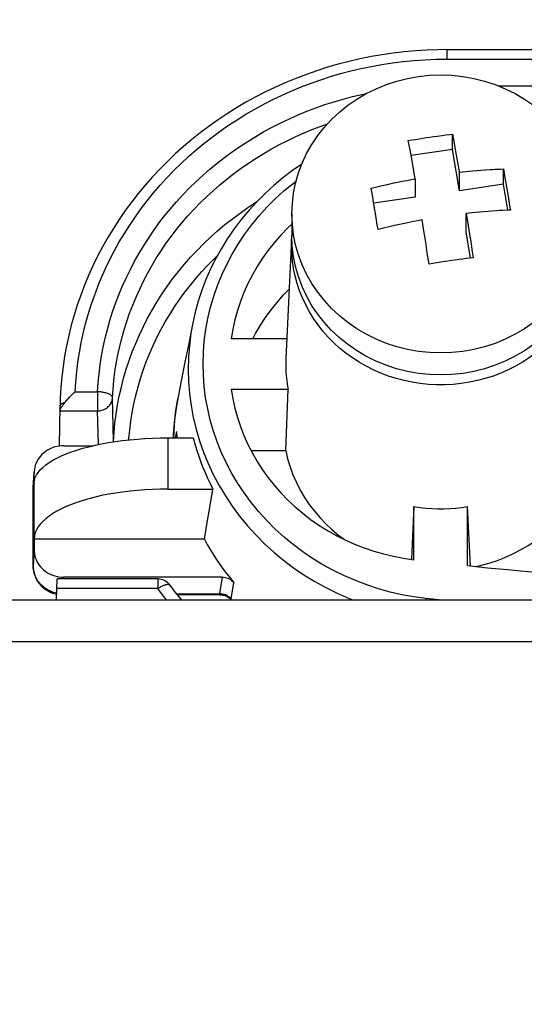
# Model space of a CAD drawing. Header units: centimetres. Extents: x 22052 to 56535, y 76485 to 78519.
# Tile 42 of 235: x 35456.05 to 35457.75, y 77894.75 to 77898.06. Entities that reach past the tile are written whole.
import ezdxf
from ezdxf import colors
from ezdxf.entities.mleader import LeaderData, LeaderLine
from ezdxf.math import Vec2, Vec3

# ---------------------------------------------------------------- set-up
doc = ezdxf.new("R2010")
doc.units = ezdxf.units.CM
doc.layers.add('$_urządzenia', color=250, linetype='Continuous')
doc.layers.add('IS_Opis', color=250, linetype='Continuous', lineweight=9)
doc.styles.add('styl1', font='ARIALN.TTF')

# ---------------------------------------------------------------- blocks, each defined once
blk = doc.blocks.new('A$C92957c0b')
at = {"layer": '$_urządzenia'}
for p, q in [((-31.792, -10.509), (-0.208, -10.509)), ((-31.792, -10.509), (-31.792, -10.83)), ((-31.792, -10.83), (-0.208, -10.83)), ((-30.064, -11.727), (-1.936, -11.727)), ((-32.121, -13.412), (-31.956, -13.39)), ((-31.956, -13.39), (-31.825, -13.374)), ((-31.825, -13.374), (-31.694, -13.359)), ((-31.694, -13.359), (-31.607, -13.349)), ((-31.607, -13.349), (-31.55, -13.653)), ((-31.607, -13.866), (-31.607, -13.349)), ((-33.031, -13.877), (-33.089, -13.565)), ((-32.976, -14.174), (-33.031, -13.877)), ((-31.607, -13.866), (-32.995, -14.069)), ((-31.375, -15.249), (-31.607, -13.866)), ((-31.55, -13.653), (-31.499, -13.929)), ((-32.902, -14.591), (-32.976, -14.174)), ((-31.499, -13.929), (-31.445, -14.234)), ((-31.445, -14.234), (-31.391, -14.541)), ((-31.391, -14.541), (-31.375, -14.629)), ((-29.893, -14.516), (-29.842, -14.814)), ((-29.893, -15.033), (-29.893, -14.516)), ((-32.857, -14.846), (-32.902, -14.591)), ((-32.857, -14.846), (-32.857, -15.466)), ((-31.375, -14.629), (-31.271, -14.618)), ((-31.375, -15.249), (-31.375, -14.629)), ((-31.271, -14.618), (-31.161, -14.606)), ((-31.161, -14.606), (-31.045, -14.595)), ((-31.045, -14.595), (-30.922, -14.583)), ((-30.922, -14.583), (-30.79, -14.572)), ((-30.79, -14.572), (-30.65, -14.561)), ((-30.65, -14.561), (-30.501, -14.549)), ((-29.842, -14.814), (-29.79, -15.118)), ((-34.287, -15.463), (-34.339, -15.165)), ((-29.893, -15.033), (-31.375, -15.249)), ((-29.747, -15.903), (-29.893, -15.033)), ((-29.79, -15.118), (-29.738, -15.427)), ((-34.236, -15.767), (-34.287, -15.463)), ((-32.857, -15.466), (-34.252, -15.67)), ((-34.184, -16.077), (-34.236, -15.767)), ((-37, -16.028), (-37, -16.766)), ((-31.044, -16.002), (-31.143, -16.013)), ((-31.143, -16.013), (-31.091, -16.335)), ((-31.143, -16.633), (-31.143, -16.013)), ((-30.937, -15.991), (-31.044, -16.002)), ((-30.822, -15.979), (-30.937, -15.991)), ((-30.698, -15.968), (-30.822, -15.979)), ((-30.565, -15.956), (-30.698, -15.968)), ((-30.423, -15.944), (-30.565, -15.956)), ((-30.271, -15.933), (-30.423, -15.944)), ((-32.556, -16.658), (-32.625, -16.23)), ((-31.091, -16.335), (-31.041, -16.655)), ((-37.01, -16.873), (-37.008, -16.828)), ((-37.008, -16.828), (-37, -16.738)), ((-32.506, -16.98), (-32.556, -16.658)), ((-30.995, -17.513), (-31.143, -16.633)), ((-31.041, -16.655), (-30.994, -16.956)), ((-37.01, -16.873), (-37.206, -20.878)), ((-37.016, -17.086), (-37.01, -16.873)), ((-32.451, -17.333), (-32.506, -16.98)), ((-30.994, -16.956), (-30.94, -17.305)), ((-32.393, -17.716), (-32.451, -17.333)), ((-30.94, -17.305), (-30.911, -17.499)), ((-32.262, -17.693), (-32.393, -17.716)), ((-32.131, -17.67), (-32.262, -17.693)), ((-32, -17.648), (-32.131, -17.67)), ((-40.328, -19.68), (-40.469, -20.38)), ((-40.328, -19.68), (-40.328, -19.682)), ((-40.469, -20.38), (-40.593, -21.002)), ((-37.174, -20.223), (-39.038, -20.223)), ((-40.593, -21.002), (-40.717, -21.631)), ((-40.717, -21.631), (-40.836, -22.236)), ((-44.28, -21.997), (-43.527, -21.997)), ((-43.527, -21.997), (-43.527, -22.641)), ((-39.038, -21.91), (-37.13, -21.91)), ((-37.21, -23.971), (-37.13, -21.91)), ((-44.814, -23.82), (-44.79, -22.48)), ((-42.994, -23.664), (-43.027, -22.196)), ((-44.793, -22.641), (-43.527, -22.641)), ((-43.501, -23.769), (-43.527, -22.641)), ((-40.972, -23.34), (-40.978, -23.545)), ((-40.977, -23.545), (-40.976, -23.434)), ((-40.878, -23.337), (-40.912, -23.504)), ((-40.878, -23.337), (-40.872, -23.545)), ((-42.994, -23.664), (-42.995, -23.678)), ((-41.164, -23.545), (-40.314, -23.545)), ((-41.164, -23.545), (-41.164, -25.265)), ((-44.665, -23.809), (-44.741, -23.812)), ((-44.665, -23.809), (-43.685, -23.809)), ((-38.376, -23.971), (-37.21, -23.971)), ((-44.897, -24.224), (-44.746, -24.152)), ((-45.691, -25.253), (-45.665, -24.743)), ((-45.69, -25.208), (-45.664, -24.698)), ((-45.664, -24.698), (-45.665, -24.743)), ((-45.665, -25.084), (-45.665, -24.743)), ((-45.664, -25.057), (-45.665, -25.084)), ((-45.664, -26.922), (-45.664, -25.057)), ((-45.69, -25.208), (-45.691, -25.256)), ((-45.691, -25.253), (-45.691, -25.256)), ((-45.691, -27.854), (-45.691, -25.256)), ((-41.164, -25.265), (-39.657, -25.265)), ((-39.751, -25.823), (-39.657, -25.265)), ((-39.845, -26.385), (-39.751, -25.823)), ((-32.904, -25.856), (-32.987, -27.625)), ((-32.904, -27.637), (-32.904, -25.856)), ((-31.096, -27.838), (-31.096, -25.856)), ((-31.003, -27.847), (-31.096, -25.856)), ((-39.939, -26.951), (-39.845, -26.385)), ((-45.665, -26.951), (-45.664, -26.922)), ((-39.939, -26.951), (-45.665, -26.951)), ((-45.665, -26.951), (-45.665, -27.292)), ((-45.665, -27.292), (-45.691, -27.851)), ((-45.691, -27.854), (-45.691, -27.851)), ((-44.904, -29), (-44.892, -28.284)), ((-41.508, -28.284), (-44.892, -28.284)), ((-44.668, -28.284), (-44.665, -28.225)), ((-39.348, -28.225), (-44.665, -28.225)), ((-41.508, -28.284), (-41.508, -28.605)), ((-39.348, -28.225), (-39.43, -28.77)), ((-39.039, -28.954), (-38.954, -28.404)), ((-45.398, -28.509), (-45.443, -28.465)), ((-41.508, -28.605), (-44.897, -28.605)), ((0, -29), (-298.6, -29)), ((-40.877, -28.784), (-39.431, -28.784)), ((-39.399, -28.821), (-40.848, -28.821)), ((-39.43, -28.77), (-39.431, -28.784)), ((-39.071, -28.919), (-39.039, -28.954)), ((-38.998, -29), (-39.039, -28.954)), ((-39.039, -28.961), (-39.039, -28.954)), ((-32.492, -28.944), (-32.499, -29)), ((-31.961, -29), (-32.492, -28.944)), ((0, -30.4), (-300, -30.4))]:
    blk.add_line(p, q, dxfattribs=at)
for points in [[(-31.792, -10.509), (-32.094, -10.513), (-32.472, -10.526), (-32.848, -10.55), (-33.224, -10.584), (-33.598, -10.628), (-33.971, -10.682), (-34.343, -10.746), (-34.712, -10.82), (-35.078, -10.905), (-35.442, -10.999), (-35.803, -11.103), (-36.16, -11.217), (-36.514, -11.341), (-36.864, -11.474), (-37.209, -11.616), (-37.55, -11.768), (-37.886, -11.929), (-38.217, -12.1), (-38.543, -12.279), (-38.862, -12.466), (-39.176, -12.663), (-39.483, -12.868), (-39.784, -13.081), (-40.079, -13.302), (-40.366, -13.531), (-40.646, -13.768), (-40.918, -14.012), (-41.183, -14.264), (-41.44, -14.522), (-41.688, -14.787), (-41.929, -15.059), (-42.161, -15.338), (-42.384, -15.622), (-42.598, -15.913), (-42.803, -16.209), (-42.998, -16.511), (-43.185, -16.817), (-43.361, -17.129), (-43.528, -17.445), (-43.685, -17.766), (-43.833, -18.091), (-43.97, -18.419), (-44.096, -18.751), (-44.213, -19.087), (-44.319, -19.425), (-44.414, -19.766), (-44.499, -20.109), (-44.573, -20.455), (-44.636, -20.802), (-44.689, -21.151), (-44.731, -21.502), (-44.762, -21.853), (-44.782, -22.205), (-44.79, -22.48)], [(-44.28, -21.997), (-44.26, -21.663), (-44.229, -21.333), (-44.189, -21.005), (-44.139, -20.68), (-44.08, -20.358), (-44.01, -20.038), (-43.932, -19.718), (-43.843, -19.4), (-43.745, -19.085), (-43.637, -18.773), (-43.52, -18.463), (-43.394, -18.157), (-43.259, -17.854), (-43.114, -17.555), (-42.961, -17.26), (-42.799, -16.969), (-42.628, -16.682), (-42.448, -16.4), (-42.26, -16.123), (-42.064, -15.85), (-41.86, -15.584), (-41.648, -15.322), (-41.427, -15.066), (-41.2, -14.816), (-40.965, -14.572), (-40.722, -14.335), (-40.473, -14.104), (-40.217, -13.879), (-39.954, -13.661), (-39.684, -13.451), (-39.409, -13.247), (-39.127, -13.051), (-38.84, -12.862), (-38.547, -12.681), (-38.248, -12.507), (-37.945, -12.342), (-37.636, -12.184), (-37.323, -12.035), (-37.006, -11.894), (-36.685, -11.761), (-36.359, -11.637), (-36.03, -11.522), (-35.699, -11.415), (-35.364, -11.317), (-35.025, -11.227), (-34.68, -11.146), (-34.33, -11.073), (-33.977, -11.01), (-33.619, -10.956), (-33.257, -10.911), (-32.893, -10.876), (-32.528, -10.851), (-32.161, -10.835), (-31.792, -10.83)], [(-37, -16.028), (-36.986, -15.679), (-36.944, -15.332), (-36.875, -14.989), (-36.778, -14.652), (-36.654, -14.323), (-36.505, -14.003), (-36.33, -13.694), (-36.131, -13.398), (-35.909, -13.118), (-35.665, -12.853), (-35.401, -12.606), (-35.117, -12.378), (-34.817, -12.171), (-34.5, -11.985), (-34.169, -11.822), (-33.827, -11.683), (-33.474, -11.567), (-33.113, -11.477), (-32.745, -11.412), (-32.374, -11.373), (-32, -11.36)], [(-32, -11.36), (-31.626, -11.373), (-31.255, -11.412), (-30.887, -11.477), (-30.526, -11.567), (-30.173, -11.683), (-29.831, -11.822), (-29.5, -11.985), (-29.183, -12.171), (-28.883, -12.378), (-28.599, -12.606), (-28.335, -12.853), (-28.091, -13.118), (-27.869, -13.398), (-27.67, -13.694), (-27.495, -14.003), (-27.346, -14.323), (-27.222, -14.652), (-27.125, -14.989), (-27.056, -15.332), (-27.014, -15.679), (-27, -16.028)], [(-43.527, -21.997), (-43.507, -21.695), (-43.478, -21.394), (-43.441, -21.094), (-43.394, -20.795), (-43.338, -20.496), (-43.273, -20.199), (-43.199, -19.904), (-43.117, -19.611), (-43.025, -19.32), (-42.925, -19.032), (-42.816, -18.747), (-42.699, -18.465), (-42.574, -18.186), (-42.44, -17.91), (-42.298, -17.639), (-42.147, -17.371), (-41.989, -17.106), (-41.823, -16.847), (-41.649, -16.591), (-41.467, -16.34), (-41.278, -16.094), (-41.081, -15.854), (-40.878, -15.618), (-40.667, -15.388), (-40.45, -15.163), (-40.226, -14.945), (-39.995, -14.732), (-39.758, -14.525), (-39.515, -14.325), (-39.266, -14.131), (-39.011, -13.944), (-38.751, -13.763), (-38.485, -13.59), (-38.215, -13.423), (-37.939, -13.264), (-37.659, -13.112), (-37.374, -12.967), (-37.085, -12.83), (-36.792, -12.7), (-36.496, -12.578), (-36.195, -12.464), (-35.891, -12.358), (-35.584, -12.26), (-35.273, -12.17), (-34.961, -12.088), (-34.648, -12.014), (-34.495, -11.983)], [(-43.027, -22.196), (-43.008, -21.908), (-42.981, -21.62), (-42.945, -21.333), (-42.9, -21.046), (-42.847, -20.761), (-42.785, -20.477), (-42.714, -20.194), (-42.635, -19.914), (-42.547, -19.636), (-42.452, -19.36), (-42.348, -19.087), (-42.236, -18.817), (-42.115, -18.55), (-41.987, -18.287), (-41.851, -18.027), (-41.708, -17.77), (-41.556, -17.518), (-41.397, -17.269), (-41.231, -17.025), (-41.057, -16.785), (-40.876, -16.55), (-40.688, -16.319), (-40.493, -16.094), (-40.292, -15.874), (-40.084, -15.659), (-39.869, -15.45), (-39.649, -15.246), (-39.422, -15.048), (-39.189, -14.857), (-38.951, -14.671), (-38.707, -14.492), (-38.458, -14.319), (-38.204, -14.153), (-37.945, -13.994), (-37.682, -13.841), (-37.414, -13.696), (-37.142, -13.558), (-36.865, -13.426), (-36.585, -13.302), (-36.301, -13.186), (-36.013, -13.077), (-35.804, -13.004)], [(-33.089, -13.565), (-32.969, -13.544), (-32.848, -13.523), (-32.727, -13.503), (-32.606, -13.483), (-32.485, -13.464), (-32.364, -13.446), (-32.243, -13.429), (-32.121, -13.412)], [(-36.667, -14.356), (-36.981, -14.572), (-37.3, -14.814), (-37.608, -15.07), (-37.903, -15.338), (-38.184, -15.618), (-38.451, -15.91), (-38.704, -16.214), (-38.941, -16.527), (-39.164, -16.851), (-39.37, -17.183), (-39.559, -17.524), (-39.732, -17.872), (-39.888, -18.227), (-40.026, -18.589), (-40.146, -18.955), (-40.248, -19.326), (-40.328, -19.682)], [(-30.501, -14.549), (-30.341, -14.539), (-30.257, -14.534), (-30.171, -14.529)], [(-30.171, -14.529), (-29.988, -14.52), (-29.893, -14.516)], [(-34.339, -15.165), (-34.15, -15.119), (-33.967, -15.075), (-33.79, -15.035), (-33.619, -14.997), (-33.454, -14.962), (-33.295, -14.929), (-33.143, -14.899), (-32.997, -14.871), (-32.857, -14.846)], [(-32.492, -28.944), (-32.899, -28.888), (-33.302, -28.815), (-33.7, -28.724), (-34.094, -28.614), (-34.484, -28.487), (-34.865, -28.342), (-35.239, -28.18), (-35.605, -28.001), (-35.96, -27.807), (-36.304, -27.598), (-36.636, -27.373), (-36.957, -27.133), (-37.265, -26.878), (-37.562, -26.608), (-37.844, -26.326), (-38.111, -26.031), (-38.362, -25.724), (-38.597, -25.407), (-38.815, -25.08), (-39.015, -24.742), (-39.198, -24.397), (-39.362, -24.045), (-39.508, -23.684), (-39.634, -23.319), (-39.742, -22.949), (-39.83, -22.574), (-39.898, -22.197), (-39.947, -21.817), (-39.976, -21.435), (-39.985, -21.054), (-39.974, -20.672), (-39.944, -20.29), (-39.894, -19.911), (-39.825, -19.535), (-39.736, -19.162), (-39.628, -18.793), (-39.501, -18.43), (-39.355, -18.072), (-39.191, -17.721), (-39.009, -17.379), (-38.808, -17.044), (-38.592, -16.718), (-38.358, -16.403), (-38.108, -16.098), (-37.843, -15.805), (-37.562, -15.525), (-37.267, -15.256), (-36.959, -15.002), (-36.856, -14.925)], [(-29.738, -15.427), (-29.687, -15.741), (-29.661, -15.899)], [(-42.994, -23.664), (-42.974, -23.358), (-42.945, -23.052), (-42.906, -22.747), (-42.858, -22.443), (-42.799, -22.141), (-42.731, -21.84), (-42.654, -21.542), (-42.567, -21.245), (-42.47, -20.952), (-42.364, -20.661), (-42.249, -20.373), (-42.124, -20.088), (-41.991, -19.807), (-41.848, -19.53), (-41.697, -19.257), (-41.537, -18.989), (-41.369, -18.725), (-41.192, -18.466), (-41.007, -18.212), (-40.814, -17.963), (-40.613, -17.719), (-40.404, -17.482), (-40.188, -17.25), (-39.964, -17.025), (-39.733, -16.805), (-39.496, -16.593), (-39.251, -16.387), (-39.001, -16.188), (-38.743, -15.996), (-38.48, -15.811), (-38.211, -15.634), (-38.181, -15.615)], [(-32, -20.696), (-32.374, -20.683), (-32.745, -20.644), (-33.113, -20.579), (-33.474, -20.488), (-33.827, -20.373), (-34.169, -20.234), (-34.5, -20.07), (-34.817, -19.885), (-35.117, -19.677), (-35.401, -19.45), (-35.665, -19.203), (-35.909, -18.938), (-36.131, -18.657), (-36.33, -18.362), (-36.505, -18.053), (-36.654, -17.733), (-36.778, -17.404), (-36.875, -17.067), (-36.944, -16.724), (-36.986, -16.377), (-37, -16.028)], [(-34.107, -16.549), (-34.133, -16.39), (-34.184, -16.077)], [(-27, -16.028), (-27.014, -16.377), (-27.056, -16.724), (-27.125, -17.067), (-27.222, -17.404), (-27.346, -17.733), (-27.495, -18.053), (-27.67, -18.362), (-27.869, -18.657), (-28.091, -18.938), (-28.335, -19.203), (-28.599, -19.45), (-28.883, -19.677), (-29.183, -19.885), (-29.5, -20.07), (-29.831, -20.234), (-30.173, -20.373), (-30.526, -20.488), (-30.887, -20.579), (-31.255, -20.644), (-31.626, -20.683), (-32, -20.696)], [(-29.938, -15.912), (-30.025, -15.917), (-30.11, -15.922), (-30.271, -15.933)], [(-29.661, -15.899), (-29.756, -15.903), (-29.938, -15.912)], [(-37, -16.369), (-37.138, -16.498), (-37.37, -16.736), (-37.589, -16.985), (-37.796, -17.244), (-37.988, -17.512), (-38.166, -17.788), (-38.33, -18.073), (-38.479, -18.364), (-38.612, -18.661), (-38.73, -18.965), (-38.831, -19.274), (-38.916, -19.586), (-38.985, -19.902), (-39.038, -20.223)], [(-32.625, -16.23), (-32.765, -16.255), (-32.911, -16.283), (-33.063, -16.313), (-33.222, -16.345), (-33.387, -16.38), (-33.558, -16.418), (-33.735, -16.459), (-33.918, -16.503), (-34.107, -16.549)], [(-32, -21.434), (-32.379, -21.42), (-32.751, -21.381), (-33.118, -21.316), (-33.481, -21.224), (-33.837, -21.107), (-34.181, -20.966), (-34.513, -20.801), (-34.832, -20.613), (-35.132, -20.405), (-35.414, -20.177), (-35.677, -19.929), (-35.918, -19.666), (-36.139, -19.385), (-36.337, -19.088), (-36.511, -18.78), (-36.659, -18.461), (-36.781, -18.13), (-36.877, -17.794), (-36.945, -17.452), (-36.987, -17.105), (-37, -16.766)], [(-27, -16.766), (-27.015, -17.123), (-27.058, -17.471), (-27.127, -17.813), (-27.225, -18.15), (-27.35, -18.481), (-27.5, -18.8), (-27.675, -19.108), (-27.875, -19.404), (-28.097, -19.684), (-28.339, -19.945), (-28.602, -20.191), (-28.883, -20.416), (-29.183, -20.622), (-29.5, -20.808), (-29.83, -20.971), (-30.172, -21.111), (-30.526, -21.226), (-30.887, -21.317), (-31.252, -21.381), (-31.623, -21.42), (-32, -21.434)], [(-34.265, -21.264), (-34.508, -21.141), (-34.743, -21.006), (-34.97, -20.859), (-35.189, -20.701), (-35.397, -20.531), (-35.595, -20.351), (-35.782, -20.161), (-35.958, -19.962), (-36.122, -19.754), (-36.273, -19.538), (-36.411, -19.315), (-36.536, -19.085), (-36.647, -18.848), (-36.744, -18.607), (-36.826, -18.36), (-36.894, -18.11), (-36.947, -17.857), (-36.985, -17.601), (-37.008, -17.344), (-37.016, -17.086)], [(-26.984, -17.086), (-26.992, -17.344), (-27.015, -17.601), (-27.053, -17.857), (-27.106, -18.11), (-27.174, -18.36), (-27.256, -18.607), (-27.353, -18.848), (-27.464, -19.085), (-27.589, -19.315), (-27.727, -19.538), (-27.878, -19.754), (-28.042, -19.962), (-28.218, -20.161), (-28.405, -20.351), (-28.603, -20.531), (-28.811, -20.701), (-29.03, -20.859), (-29.257, -21.006), (-29.492, -21.141)], [(-42.478, -23.612), (-42.476, -23.569), (-42.448, -23.278), (-42.411, -22.987), (-42.364, -22.697), (-42.309, -22.408), (-42.244, -22.121), (-42.17, -21.836), (-42.086, -21.553), (-41.994, -21.273), (-41.893, -20.995), (-41.783, -20.72), (-41.664, -20.449), (-41.537, -20.181), (-41.401, -19.916), (-41.256, -19.656), (-41.104, -19.399), (-40.943, -19.147), (-40.774, -18.9), (-40.597, -18.657), (-40.413, -18.42), (-40.221, -18.188), (-40.022, -17.961), (-39.815, -17.74), (-39.602, -17.524), (-39.511, -17.438)], [(-30.911, -17.499), (-31.032, -17.513), (-31.153, -17.527), (-31.273, -17.543), (-31.394, -17.558), (-31.516, -17.575), (-31.637, -17.592), (-31.758, -17.61), (-31.879, -17.629), (-32, -17.648)], [(-38.315, -20.223), (-38.22, -20.041), (-38.061, -19.768), (-37.888, -19.503), (-37.701, -19.246), (-37.501, -18.997), (-37.29, -18.757), (-37.092, -18.555)], [(-40.328, -19.682), (-40.391, -20.035), (-40.443, -20.438), (-40.474, -20.843), (-40.484, -21.248), (-40.472, -21.654), (-40.44, -22.057), (-40.387, -22.46), (-40.313, -22.859), (-40.219, -23.254), (-40.104, -23.645), (-39.969, -24.03), (-39.815, -24.409), (-39.641, -24.78), (-39.448, -25.144), (-39.236, -25.497), (-39.007, -25.842), (-38.759, -26.176), (-38.495, -26.498), (-38.215, -26.808), (-37.918, -27.105), (-37.607, -27.389), (-37.282, -27.658), (-36.945, -27.911), (-36.596, -28.148), (-36.234, -28.37), (-35.86, -28.576), (-35.475, -28.765), (-35.079, -28.938), (-34.917, -29)], [(-37.206, -20.878), (-37.208, -20.972), (-37.209, -21.067)], [(-37.209, -21.067), (-37.208, -21.161), (-37.206, -21.255), (-37.201, -21.349), (-37.194, -21.443), (-37.185, -21.537), (-37.174, -21.631), (-37.162, -21.724), (-37.147, -21.817), (-37.13, -21.91)], [(-29.492, -21.141), (-29.735, -21.264), (-29.985, -21.374), (-30.241, -21.471), (-30.503, -21.555), (-30.769, -21.625), (-31.038, -21.682), (-31.311, -21.724), (-31.586, -21.753), (-31.862, -21.767), (-32.138, -21.767), (-32.414, -21.753), (-32.689, -21.724), (-32.962, -21.682), (-33.231, -21.625), (-33.497, -21.555), (-33.759, -21.471), (-34.015, -21.374), (-34.265, -21.264)], [(-44.62, -22.349), (-44.599, -22.324), (-44.576, -22.297), (-44.552, -22.269), (-44.527, -22.241), (-44.5, -22.212), (-44.472, -22.182), (-44.442, -22.151), (-44.412, -22.12), (-44.38, -22.089), (-44.348, -22.058), (-44.314, -22.027), (-44.28, -21.997)], [(-43.027, -22.196), (-43.029, -22.184), (-43.032, -22.173), (-43.038, -22.161), (-43.045, -22.149), (-43.055, -22.138), (-43.066, -22.126), (-43.08, -22.115), (-43.095, -22.104), (-43.113, -22.093), (-43.132, -22.083), (-43.153, -22.073), (-43.175, -22.064), (-43.199, -22.055), (-43.224, -22.046), (-43.25, -22.038), (-43.278, -22.031), (-43.307, -22.024), (-43.336, -22.018), (-43.367, -22.013), (-43.398, -22.008), (-43.43, -22.004), (-43.462, -22.001), (-43.494, -21.998), (-43.527, -21.997)], [(-39.038, -21.91), (-38.985, -22.231), (-38.916, -22.547), (-38.831, -22.859), (-38.73, -23.168), (-38.612, -23.472), (-38.479, -23.769), (-38.33, -24.06), (-38.166, -24.345), (-37.988, -24.621), (-37.796, -24.889), (-37.589, -25.148), (-37.37, -25.397), (-37.138, -25.635), (-36.894, -25.864), (-36.638, -26.08), (-36.372, -26.285), (-36.094, -26.477), (-35.807, -26.657), (-35.512, -26.823), (-35.207, -26.976), (-34.895, -27.115), (-34.576, -27.239), (-34.251, -27.349), (-33.92, -27.444), (-33.586, -27.524), (-33.247, -27.588), (-32.904, -27.637)], [(-44.79, -22.48), (-44.789, -22.47), (-44.787, -22.46), (-44.783, -22.45), (-44.777, -22.441), (-44.77, -22.431), (-44.761, -22.422), (-44.751, -22.412), (-44.739, -22.403), (-44.726, -22.395), (-44.712, -22.386), (-44.696, -22.378), (-44.679, -22.37), (-44.66, -22.363), (-44.641, -22.356), (-44.62, -22.349)], [(-44.748, -22.527), (-44.735, -22.506), (-44.721, -22.484), (-44.705, -22.46)], [(-44.705, -22.46), (-44.687, -22.435), (-44.667, -22.408), (-44.645, -22.379), (-44.62, -22.349)], [(-43.527, -22.641), (-43.49, -22.64), (-43.454, -22.636), (-43.419, -22.63), (-43.384, -22.621), (-43.349, -22.61), (-43.316, -22.597), (-43.283, -22.581), (-43.252, -22.564), (-43.223, -22.544), (-43.195, -22.523), (-43.169, -22.499), (-43.144, -22.474), (-43.122, -22.448), (-43.102, -22.419), (-43.084, -22.39), (-43.068, -22.36), (-43.055, -22.328), (-43.044, -22.296), (-43.036, -22.263), (-43.03, -22.23), (-43.027, -22.196)], [(-40.976, -23.434), (-40.949, -23.029), (-40.902, -22.625), (-40.836, -22.236)], [(-40.836, -22.236), (-40.89, -22.546), (-40.941, -22.942), (-40.972, -23.34)], [(-44.793, -22.641), (-44.792, -22.632), (-44.79, -22.621), (-44.787, -22.608), (-44.782, -22.595), (-44.776, -22.58)], [(-44.776, -22.58), (-44.768, -22.564), (-44.759, -22.546), (-44.748, -22.527)], [(-40.887, -23.431), (-40.893, -23.459), (-40.906, -23.498), (-40.923, -23.536), (-40.927, -23.545)], [(-40.878, -23.337), (-40.879, -23.378), (-40.884, -23.419), (-40.887, -23.431)], [(-44.746, -24.152), (-44.583, -24.083), (-44.41, -24.018), (-44.224, -23.955), (-44.03, -23.897), (-43.826, -23.843), (-43.612, -23.792), (-43.392, -23.746), (-43.163, -23.705), (-42.928, -23.668), (-42.687, -23.635), (-42.441, -23.608), (-42.19, -23.585), (-41.937, -23.567), (-41.682, -23.555), (-41.425, -23.547), (-41.164, -23.545)], [(-40.314, -23.545), (-40.261, -23.742), (-40.203, -23.938), (-40.14, -24.132), (-40.072, -24.326), (-39.999, -24.517), (-39.92, -24.707), (-39.837, -24.895), (-39.75, -25.081), (-39.657, -25.265)], [(-44.741, -23.812), (-44.815, -23.82), (-44.888, -23.833), (-44.96, -23.851), (-45.031, -23.874), (-45.099, -23.902), (-45.165, -23.935), (-45.229, -23.972), (-45.289, -24.013), (-45.345, -24.059), (-45.398, -24.108), (-45.447, -24.161), (-45.491, -24.217), (-45.531, -24.276), (-45.566, -24.338), (-45.596, -24.402), (-45.621, -24.468), (-45.64, -24.535), (-45.654, -24.603), (-45.662, -24.673), (-45.664, -24.698)], [(-37.21, -23.971), (-37.144, -24.248), (-37.063, -24.519), (-36.965, -24.784), (-36.851, -25.044), (-36.721, -25.298), (-36.576, -25.544), (-36.417, -25.782), (-36.243, -26.011), (-36.056, -26.23), (-35.856, -26.439), (-35.644, -26.638), (-35.42, -26.824), (-35.234, -26.963)], [(-30.825, -27.866), (-30.704, -27.84), (-30.413, -27.764), (-30.129, -27.673), (-29.851, -27.566), (-29.579, -27.445), (-29.315, -27.31), (-29.061, -27.161), (-28.815, -26.999), (-28.58, -26.824), (-28.356, -26.638), (-28.144, -26.439), (-27.944, -26.23), (-27.757, -26.011), (-27.583, -25.782), (-27.424, -25.544), (-27.279, -25.298), (-27.149, -25.044), (-27.035, -24.784), (-26.937, -24.519), (-26.856, -24.248), (-26.79, -23.971)], [(-45.664, -25.057), (-45.652, -24.968), (-45.625, -24.88), (-45.583, -24.793), (-45.527, -24.707), (-45.456, -24.621), (-45.372, -24.538), (-45.273, -24.456), (-45.16, -24.376), (-45.035, -24.299), (-44.897, -24.224)], [(-41.164, -25.265), (-41.425, -25.268), (-41.682, -25.276), (-41.937, -25.29), (-42.19, -25.31), (-42.441, -25.334), (-42.687, -25.365), (-42.928, -25.4), (-43.163, -25.441), (-43.392, -25.486), (-43.612, -25.536), (-43.826, -25.592), (-44.03, -25.651), (-44.224, -25.715), (-44.41, -25.783), (-44.583, -25.855), (-44.746, -25.93), (-44.897, -26.009), (-45.035, -26.091), (-45.16, -26.176), (-45.273, -26.263), (-45.372, -26.353), (-45.456, -26.444), (-45.527, -26.538), (-45.583, -26.633), (-45.625, -26.728), (-45.652, -26.824), (-45.664, -26.922)], [(-32.904, -25.856), (-32.704, -25.885), (-32.504, -25.907), (-32.303, -25.922), (-32.101, -25.929), (-31.899, -25.929), (-31.697, -25.922), (-31.496, -25.907), (-31.296, -25.885), (-31.096, -25.856)], [(-39.939, -26.951), (-39.845, -27.122), (-39.748, -27.29), (-39.646, -27.456), (-39.541, -27.62), (-39.431, -27.782), (-39.318, -27.941), (-39.2, -28.098), (-39.079, -28.252), (-38.954, -28.404)], [(-45.665, -27.292), (-45.662, -27.362), (-45.654, -27.432), (-45.64, -27.5), (-45.621, -27.567), (-45.596, -27.633), (-45.566, -27.697), (-45.531, -27.759), (-45.491, -27.818), (-45.447, -27.874), (-45.398, -27.927), (-45.345, -27.976), (-45.289, -28.022), (-45.229, -28.063), (-45.165, -28.1), (-45.099, -28.133), (-45.031, -28.161), (-44.96, -28.184), (-44.888, -28.202), (-44.815, -28.215), (-44.741, -28.223), (-44.665, -28.225)], [(-45.443, -28.465), (-45.484, -28.418), (-45.523, -28.368), (-45.557, -28.316), (-45.588, -28.263), (-45.615, -28.207), (-45.638, -28.15), (-45.657, -28.092), (-45.672, -28.032), (-45.683, -27.972), (-45.689, -27.912), (-45.691, -27.851)], [(-45.691, -27.854), (-45.69, -27.904), (-45.683, -27.977), (-45.671, -28.05), (-45.652, -28.121), (-45.629, -28.191), (-45.599, -28.259), (-45.565, -28.325), (-45.525, -28.388), (-45.481, -28.447), (-45.432, -28.504), (-45.386, -28.549)], [(-31.096, -27.838), (-30.428, -27.906), (-29.759, -27.971), (-29.09, -28.034), (-28.421, -28.093), (-27.752, -28.148), (-27.082, -28.201), (-26.412, -28.251), (-25.741, -28.298), (-25.071, -28.341)], [(-39.348, -28.225), (-39.297, -28.228), (-39.247, -28.235), (-39.199, -28.247), (-39.152, -28.263), (-39.107, -28.283), (-39.064, -28.308), (-39.025, -28.336), (-38.988, -28.368), (-38.954, -28.404)], [(-45.3, -28.59), (-45.35, -28.551), (-45.398, -28.509)], [(-45.386, -28.549), (-45.387, -28.548), (-45.394, -28.538), (-45.398, -28.525), (-45.398, -28.509)], [(-45.386, -28.549), (-45.342, -28.588), (-45.282, -28.634), (-45.217, -28.676), (-45.149, -28.713), (-45.078, -28.746), (-45.003, -28.773), (-44.926, -28.794), (-44.9, -28.799)], [(-44.9, -28.763), (-44.95, -28.752), (-45.013, -28.734), (-45.074, -28.712), (-45.133, -28.687), (-45.191, -28.658), (-45.247, -28.626), (-45.3, -28.59)], [(-41.508, -28.605), (-41.481, -28.588), (-41.454, -28.572), (-41.428, -28.557), (-41.401, -28.543), (-41.376, -28.53), (-41.351, -28.518), (-41.326, -28.507), (-41.303, -28.497), (-41.28, -28.489), (-41.258, -28.481), (-41.237, -28.475), (-41.217, -28.471), (-41.199, -28.467), (-41.182, -28.465), (-41.166, -28.465), (-41.152, -28.465), (-41.139, -28.467), (-41.128, -28.471), (-41.118, -28.475), (-41.11, -28.482), (-41.105, -28.488)], [(-41.201, -29), (-41.312, -28.862), (-41.508, -28.605)], [(-41.105, -28.488), (-40.917, -28.734), (-40.722, -28.976), (-40.701, -29)], [(-39.431, -28.784), (-39.382, -28.787), (-39.333, -28.794)], [(-39.431, -28.784), (-39.431, -28.797), (-39.427, -28.808), (-39.42, -28.815), (-39.409, -28.82), (-39.399, -28.821)], [(-39.43, -28.77), (-39.381, -28.774), (-39.331, -28.782)], [(-39.399, -28.821), (-39.369, -28.822), (-39.329, -28.826), (-39.289, -28.834), (-39.249, -28.845), (-39.211, -28.86), (-39.173, -28.878), (-39.138, -28.899), (-39.104, -28.924), (-39.073, -28.951), (-39.044, -28.98), (-39.027, -29)], [(-39.333, -28.794), (-39.285, -28.805), (-39.237, -28.821), (-39.192, -28.841), (-39.15, -28.866), (-39.109, -28.894)], [(-39.331, -28.782), (-39.282, -28.794), (-39.235, -28.811), (-39.191, -28.832), (-39.148, -28.857), (-39.108, -28.886), (-39.071, -28.919)], [(-39.109, -28.894), (-39.072, -28.926), (-39.039, -28.961)], [(-39.036, -28.989), (-39.037, -28.988), (-39.038, -28.983), (-39.039, -28.974), (-39.039, -28.961)]]:
    blk.add_lwpolyline(points, dxfattribs=at)
blk.add_arc((-41.508, -28.784), 0.5, 36.3793, 90, dxfattribs=at)

msp = doc.modelspace()

# ---------------------------------------------------------------- block references
at = {"layer": '$_urządzenia', "xscale": 0.1, "yscale": 0.1, "zscale": 0.1}
msp.add_blockref('A$C92957c0b', (35460.6695, 77899.0097), dxfattribs=at)

# ---------------------------------------------------------------- leaders
at = {"layer": 'IS_Opis'}
ml = msp.add_multileader_mtext('Standard', dxfattribs=at)
ml.set_content('Projektowany kocioł gazowy 1-funkcyjny 100kW z zamkniętą komorą spalania. Wyposażony w przewód powietrzno-spalinowy 160/110 wyprowadzony ponad dach budynku', color=256, style='styl1')
ml.set_leader_properties()
ml.build(insert=Vec2(0, 0))
ml.multileader.update_dxf_attribs({"dogleg_length": 5, "arrow_head_size": 7.5})
ctx = ml.context
ctx.base_point, ctx.char_height, ctx.arrow_head_size, ctx.landing_gap_size, ctx.plane_origin = Vec3(35142.7244, 77977.5434), 12, 7.5, 5, Vec3(35518.2018, 77880.0378)
ctx.text_align_type = 2
notes = []
notes.append((ctx, [(1, (1, 1, 0), (35460.6695, 77977.5434), (-1, 0), 6.7091, [(2, [(35600.6695, 77899.0097), (35460.6695, 77899.0097), (35530.6695, 77899.0097)], 0, [])])]))
ctx.mtext.insert, ctx.mtext.width, ctx.mtext.defined_height, ctx.mtext.alignment, ctx.mtext.flow_direction = Vec3(35448.9604, 77985.3073), 316.717556, 76.915, 3, 5
for ctx, leaders in notes:
    for number, flags, end, landing, length, lines in leaders:
        leader = LeaderData()
        leader.index, (leader.has_last_leader_line, leader.has_dogleg_vector, leader.attachment_direction) = number, flags
        leader.last_leader_point, leader.dogleg_vector, leader.dogleg_length = Vec3(end), Vec3(landing), length
        for number, points, colour, breaks in lines:
            line = LeaderLine()
            line.index, line.vertices, line.color, line.breaks = number, Vec3.list(points), colors.encode_raw_color(colour), breaks
            leader.lines.append(line)
        ctx.leaders.append(leader)

doc.saveas('drawing.dxf')
